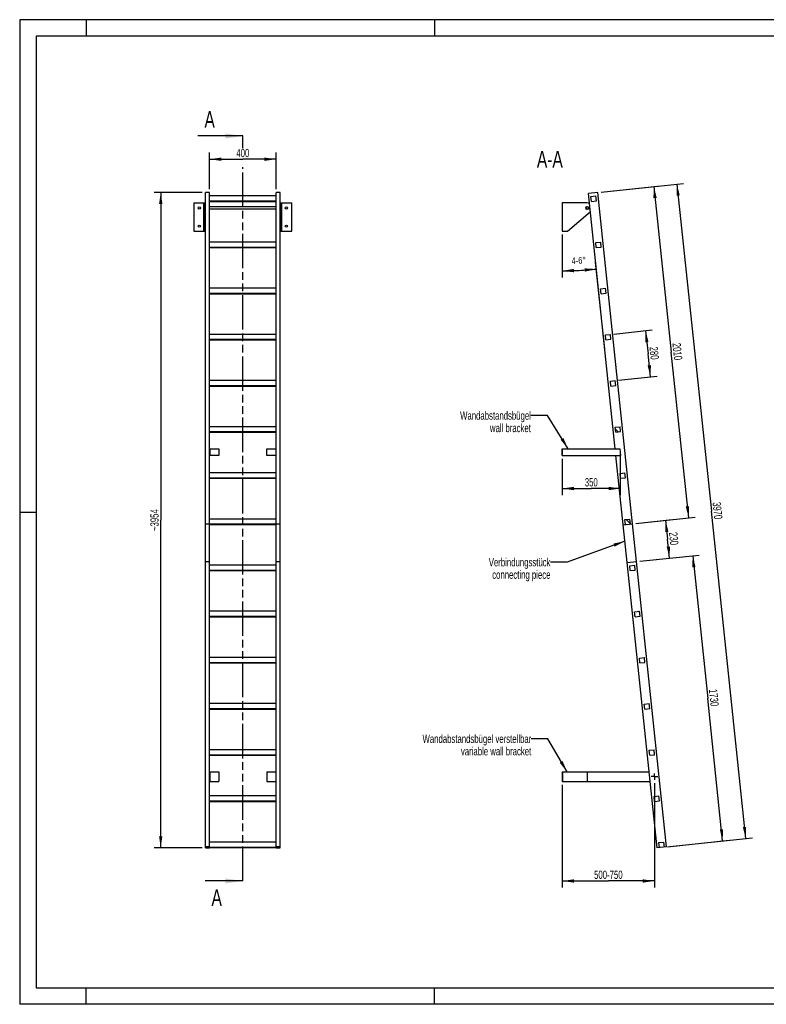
# Model space of a CAD drawing. Header units: millimetres. Extents: x 0 to 8400, y 0 to 5940.
# Tile 1 of 2: x 0 to 4501, y 0 to 5940. Entities that reach past the tile are written whole.
import ezdxf

# ---------------------------------------------------------------- set-up
doc = ezdxf.new("R2010")
doc.units = ezdxf.units.MM
doc.header["$LTSCALE"] = 462
doc.linetypes.add('CENTER', pattern=[0.6, 0.375, -0.075, 0.075, -0.075])
doc.linetypes.add('PHANTOM', pattern=[0.8, 0.45, -0.05, 0.1, -0.05, 0.1, -0.05])
doc.layers.get('0').update_dxf_attribs({"linetype": 'CONTINUOUS'})
for name, color, linetype in [('005_AXIS', 7, 'CONTINUOUS'), ('050_DIMENSIONING', 7, 'CONTINUOUS'), ('053_NOTES', 7, 'CONTINUOUS'), ('HATCHING_BL0', 7, 'CONTINUOUS')]:
    doc.layers.add(name, color=color, linetype=linetype)
doc.styles.get("Standard").update_dxf_attribs({"font": 'txt', "width": 0.7})
doc.dimstyles.new('DIMSTYLE_1', dxfattribs={"dimtxt": 50, "dimasz": 70, "dimexe": 2, "dimexo": 1, "dimtad": 1, "dimdec": 1, "dimtxsty": 'Standard', "dimblk": '_FILLED', "dimblk1": '_FILLED', "dimblk2": '_FILLED', "dimcen": 0.09, "dimazin": 2, "dimtp": 0.5, "dimtm": 0.5, "dimtfac": 1, "dimtdec": 1, "dimtofl": 0, "dimtmove": 0, "dimatfit": 3, "dimldrblk": '_FILLED', "dimfxl": 1, "dimtolj": 1, "dimarcsym": 0})
doc.dimstyles.new('DIMSTYLE_2', dxfattribs={"dimtxt": 40, "dimasz": 70, "dimexe": 2, "dimexo": 1, "dimgap": 2, "dimtad": 1, "dimdec": 1, "dimtxsty": 'Standard', "dimblk": '_FILLED', "dimblk1": '_FILLED', "dimblk2": '_FILLED', "dimcen": 0.09, "dimazin": 2, "dimtp": 0.5, "dimtm": 0.5, "dimtfac": 1, "dimtdec": 1, "dimtofl": 0, "dimtmove": 0, "dimatfit": 3, "dimldrblk": '_FILLED', "dimfxl": 1, "dimtolj": 1, "dimarcsym": 0})
doc.dimstyles.new('DIMSTYLE_3', dxfattribs={"dimtxt": 50, "dimasz": 70, "dimexe": 2, "dimexo": 1, "dimtad": 1, "dimdec": 1, "dimtxsty": 'Standard', "dimblk": '_FILLED', "dimblk1": '_FILLED', "dimblk2": '_FILLED', "dimcen": 0.09, "dimazin": 2, "dimtp": 2, "dimtm": 2, "dimtfac": 1, "dimtdec": 1, "dimtofl": 0, "dimtmove": 0, "dimatfit": 3, "dimldrblk": '_FILLED', "dimfxl": 1, "dimtolj": 1, "dimarcsym": 0})
doc.dimstyles.new('DIMSTYLE_4', dxfattribs={"dimtxt": 50, "dimasz": 70, "dimexe": 2, "dimexo": 1, "dimtad": 1, "dimdec": 0, "dimtxsty": 'Standard', "dimblk": '_FILLED', "dimblk1": '_FILLED', "dimblk2": '_FILLED', "dimcen": 0.09, "dimazin": 2, "dimtp": 2, "dimtm": 2, "dimtfac": 1, "dimtdec": 0, "dimtofl": 0, "dimtmove": 0, "dimatfit": 3, "dimldrblk": '_FILLED', "dimfxl": 1, "dimtolj": 1, "dimarcsym": 0})
doc.dimstyles.new('DIMSTYLE_5', dxfattribs={"dimtxt": 50, "dimasz": 70, "dimexe": 2, "dimexo": 1, "dimtad": 1, "dimtxsty": 'Standard', "dimblk": '_FILLED', "dimblk1": '_FILLED', "dimblk2": '_FILLED', "dimcen": 0.09, "dimazin": 2, "dimtp": 0.5, "dimtm": 0.5, "dimtfac": 1, "dimtofl": 0, "dimtmove": 0, "dimatfit": 3, "dimldrblk": '_FILLED', "dimfxl": 1, "dimtolj": 1, "dimarcsym": 0})
doc.dimstyles.new('DIMSTYLE_6', dxfattribs={"dimtxt": 50, "dimasz": 70, "dimexe": 2, "dimexo": 1, "dimtad": 1, "dimtxsty": 'Standard', "dimblk": '_FILLED', "dimblk1": '_FILLED', "dimblk2": '_FILLED', "dimcen": 0.09, "dimazin": 2, "dimtp": 0.8, "dimtm": 0.8, "dimtfac": 1, "dimtofl": 0, "dimtmove": 0, "dimatfit": 3, "dimldrblk": '_FILLED', "dimfxl": 1, "dimtolj": 1, "dimarcsym": 0})
doc.dimstyles.new('DIMSTYLE_7', dxfattribs={"dimtxt": 50, "dimasz": 70, "dimexe": 2, "dimexo": 1, "dimtad": 1, "dimtxsty": 'Standard', "dimblk": '_FILLED', "dimblk1": '_FILLED', "dimblk2": '_FILLED', "dimcen": 0.09, "dimazin": 2, "dimtp": 1.2, "dimtm": 1.2, "dimtfac": 1, "dimtofl": 0, "dimtmove": 0, "dimatfit": 3, "dimldrblk": '_FILLED', "dimfxl": 1, "dimtolj": 1, "dimarcsym": 0})
doc.dimstyles.new('DIMSTYLE_8', dxfattribs={"dimtxt": 50, "dimasz": 70, "dimexe": 2, "dimexo": 1, "dimtad": 1, "dimtxsty": 'Standard', "dimblk": '_FILLED', "dimblk1": '_FILLED', "dimblk2": '_FILLED', "dimcen": 0.09, "dimazin": 2, "dimtp": 2, "dimtm": 2, "dimtfac": 1, "dimtofl": 0, "dimtmove": 0, "dimatfit": 3, "dimldrblk": '_FILLED', "dimfxl": 1, "dimtolj": 1, "dimarcsym": 0})
doc.dimstyles.new('DIMSTYLE_9', dxfattribs={"dimtxt": 50, "dimasz": 70, "dimexe": 2, "dimexo": 1, "dimtad": 1, "dimdec": 0, "dimtxsty": 'Standard', "dimblk": '_FILLED', "dimblk1": '_FILLED', "dimblk2": '_FILLED', "dimcen": 0.09, "dimazin": 2, "dimtp": 0.5, "dimtm": 0.5, "dimtfac": 1, "dimtdec": 0, "dimtofl": 0, "dimtmove": 0, "dimatfit": 3, "dimldrblk": '_FILLED', "dimfxl": 1, "dimtolj": 1, "dimarcsym": 0})
doc.dimstyles.get("Standard").update_dxf_attribs({"dimtxt": 50, "dimasz": 70, "dimexe": 2, "dimexo": 1, "dimtad": 1, "dimtxsty": 'Standard', "dimblk": '_FILLED', "dimblk1": '_FILLED', "dimblk2": '_FILLED', "dimcen": 0.09, "dimazin": 2, "dimtol": 1, "dimtp": 0.01, "dimtm": 0.01, "dimtfac": 1, "dimtofl": 0, "dimtmove": 0, "dimatfit": 3, "dimldrblk": '_FILLED', "dimfxl": 1, "dimtolj": 1, "dimarcsym": 0})

# ---------------------------------------------------------------- blocks, each defined once
blk = doc.blocks.new('_FILLED')
at = {"color": 0, "linetype": 'ByBlock'}
blk.add_solid([(0, 0), (-1, 0.143), (-1, -0.143)], dxfattribs=at)
blk = doc.blocks.new('*D2')
at = {"layer": '050_DIMENSIONING', "color": 2, "linetype": 'Continuous', "transparency": 16777216}
for p, q in [((1145.2, 4918.3), (1145.2, 5138.3)), ((1545.2, 4918.3), (1545.2, 5138.3)), ((1145.2, 5098.3), (1345.2, 5098.3)), ((1545.2, 5098.3), (1345.2, 5098.3))]:
    blk.add_line(p, q, dxfattribs=at)
at = {"layer": '050_DIMENSIONING', "color": 2, "linetype": 'Continuous', "transparency": 16777216, "xscale": 70, "yscale": 70, "zscale": 70, "rotation": 180}
blk.add_blockref('_FILLED', (1145.2, 5098.3), dxfattribs=at)
at = {"layer": '050_DIMENSIONING', "color": 2, "linetype": 'Continuous', "transparency": 16777216, "xscale": 70, "yscale": 70, "zscale": 70}
blk.add_blockref('_FILLED', (1545.2, 5098.3), dxfattribs=at)
at = {"layer": '050_DIMENSIONING', "color": 2, "linetype": 'Continuous', "transparency": 16777216, "insert": (1345.2, 5160.8), "char_height": 50, "width": 176.786, "attachment_point": 2, "line_spacing_factor": 0.9}
blk.add_mtext('400', dxfattribs=at)
blk = doc.blocks.new('*D3')
at = {"layer": '050_DIMENSIONING', "color": 2, "linetype": 'Continuous', "transparency": 16777216}
for p, q in [((3270.8, 4644.2), (3270.8, 4385)), ((3526.6, 3955), (3471.9, 4475.6))]:
    blk.add_line(p, q, dxfattribs=at)
for start, end in [(270, 273), (273, 276)]:
    blk.add_arc((3270.8, 6389.1), 1964.1, start, end, dxfattribs=at)
for points in [[(3340.6, 4436.3), (3270.8, 4425), (3341, 4416.3)], [(3407.2, 4419.7), (3476.1, 4435.8), (3405.5, 4439.7)]]:
    blk.add_solid(points, dxfattribs=at)
at = {"layer": '050_DIMENSIONING', "color": 2, "linetype": 'Continuous', "transparency": 16777216, "insert": (3369.4, 4507.6), "char_height": 40, "width": 177.143, "attachment_point": 2, "rotation": 3, "line_spacing_factor": 0.9}
blk.add_mtext('4-6\\fgdt;{\\W1.0;{\\fgdt;~}}', dxfattribs=at)
blk = doc.blocks.new('*D4')
at = {"layer": '050_DIMENSIONING', "color": 2, "linetype": 'Continuous', "transparency": 16777216}
for p, q in [((3504.7, 4900.3), (4001.9, 4952.6)), ((3962.2, 4948.4), (4169.7, 2974.3)), ((4377.1, 1000.2), (4169.7, 2974.3)), ((3919.7, 952.1), (4416.9, 1004.4))]:
    blk.add_line(p, q, dxfattribs=at)
at = {"layer": '050_DIMENSIONING', "color": 2, "linetype": 'Continuous', "transparency": 16777216, "xscale": 70, "yscale": 70, "zscale": 70}
for p, rotation in [((3962.2, 4948.4), 96), ((4377.1, 1000.2), 275.9999999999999)]:
    blk.add_blockref('_FILLED', p, dxfattribs=dict(at, rotation=rotation))
at = {"layer": '050_DIMENSIONING', "color": 2, "linetype": 'Continuous', "transparency": 16777216, "insert": (4231.8, 2980.8), "char_height": 50, "width": 230.357, "attachment_point": 2, "rotation": 276, "line_spacing_factor": 0.9}
blk.add_mtext('3970', dxfattribs=at)
blk = doc.blocks.new('*D5')
at = {"layer": '050_DIMENSIONING', "color": 2, "linetype": 'Continuous', "transparency": 16777216}
for p, q in [((1100.2, 4898.3), (810.2, 4898.3)), ((850.2, 4898.3), (850.2, 2921.1)), ((850.2, 944), (850.2, 2921.1)), ((1100.2, 944), (810.2, 944))]:
    blk.add_line(p, q, dxfattribs=at)
at = {"layer": '050_DIMENSIONING', "color": 2, "linetype": 'Continuous', "transparency": 16777216, "xscale": 70, "yscale": 70, "zscale": 70}
for p, rotation in [((850.2, 4898.3), 90), ((850.2, 944), 270)]:
    blk.add_blockref('_FILLED', p, dxfattribs=dict(at, rotation=rotation))
at = {"layer": '050_DIMENSIONING', "color": 2, "linetype": 'Continuous', "transparency": 16777216, "insert": (787.7, 2921.1), "char_height": 50, "width": 283.929, "attachment_point": 2, "rotation": 90, "line_spacing_factor": 0.9}
blk.add_mtext('~3954', dxfattribs=at)
blk = doc.blocks.new('*D6')
at = {"layer": '050_DIMENSIONING', "color": 2, "linetype": 'Continuous', "transparency": 16777216}
for p, q in [((3620.8, 3333.2), (3620.8, 3071.7)), ((3270.8, 3291.7), (3270.8, 3071.7)), ((3270.8, 3111.7), (3445.8, 3111.7)), ((3620.8, 3111.7), (3445.8, 3111.7))]:
    blk.add_line(p, q, dxfattribs=at)
at = {"layer": '050_DIMENSIONING', "color": 2, "linetype": 'Continuous', "transparency": 16777216, "xscale": 70, "yscale": 70, "zscale": 70, "rotation": 180}
blk.add_blockref('_FILLED', (3270.8, 3111.7), dxfattribs=at)
at = {"layer": '050_DIMENSIONING', "color": 2, "linetype": 'Continuous', "transparency": 16777216, "xscale": 70, "yscale": 70, "zscale": 70}
blk.add_blockref('_FILLED', (3620.8, 3111.7), dxfattribs=at)
at = {"layer": '050_DIMENSIONING', "color": 2, "linetype": 'Continuous', "transparency": 16777216, "insert": (3445.8, 3174.2), "char_height": 50, "width": 166.071, "attachment_point": 2, "line_spacing_factor": 0.9}
blk.add_mtext('350', dxfattribs=at)
blk = doc.blocks.new('*D7')
at = {"layer": '050_DIMENSIONING', "color": 2, "linetype": 'Continuous', "transparency": 16777216}
for p, q in [((3270.8, 1324.8), (3270.8, 756.5)), ((3826.6, 1333.3), (3826.6, 756.5)), ((3270.8, 756.5), (3270.8, 704)), ((3270.8, 744), (3548.7, 744)), ((3826.6, 744), (3548.7, 744)), ((3826.6, 756.5), (3826.6, 704))]:
    blk.add_line(p, q, dxfattribs=at)
at = {"layer": '050_DIMENSIONING', "color": 2, "linetype": 'Continuous', "transparency": 16777216, "xscale": 70, "yscale": 70, "zscale": 70, "rotation": 180}
blk.add_blockref('_FILLED', (3270.8, 744), dxfattribs=at)
at = {"layer": '050_DIMENSIONING', "color": 2, "linetype": 'Continuous', "transparency": 16777216, "xscale": 70, "yscale": 70, "zscale": 70}
blk.add_blockref('_FILLED', (3826.6, 744), dxfattribs=at)
at = {"layer": '050_DIMENSIONING', "color": 2, "linetype": 'Continuous', "transparency": 16777216, "insert": (3548.7, 806.5), "char_height": 50, "width": 396.429, "attachment_point": 2, "line_spacing_factor": 0.9}
blk.add_mtext('500-750\\P ', dxfattribs=at)
blk = doc.blocks.new('*D8')
at = {"layer": '050_DIMENSIONING', "color": 2, "linetype": 'Continuous', "transparency": 16777216}
for p, q in [((3738.8, 2672.6), (4096.9, 2710.2)), ((4057.1, 2706.1), (4147.5, 1845.8)), ((4237.9, 985.5), (4147.5, 1845.8)), ((3906.2, 950.7), (4277.7, 989.7))]:
    blk.add_line(p, q, dxfattribs=at)
at = {"layer": '050_DIMENSIONING', "color": 2, "linetype": 'Continuous', "transparency": 16777216, "xscale": 70, "yscale": 70, "zscale": 70}
for p, rotation in [((4057.1, 2706.1), 96), ((4237.9, 985.5), 275.9999999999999)]:
    blk.add_blockref('_FILLED', p, dxfattribs=dict(at, rotation=rotation))
at = {"layer": '050_DIMENSIONING', "color": 2, "linetype": 'Continuous', "transparency": 16777216, "insert": (4209.7, 1852.3), "char_height": 50, "width": 214.286, "attachment_point": 2, "rotation": 276, "line_spacing_factor": 0.9}
blk.add_mtext('1730', dxfattribs=at)
blk = doc.blocks.new('*D9')
at = {"layer": '050_DIMENSIONING', "color": 2, "linetype": 'Continuous', "transparency": 16777216}
for p, q in [((3504.7, 4900.3), (3862.7, 4938)), ((3822.9, 4933.8), (3928, 3934.3)), ((4033, 2934.8), (3928, 3934.3)), ((3714.8, 2901.4), (4072.8, 2939))]:
    blk.add_line(p, q, dxfattribs=at)
at = {"layer": '050_DIMENSIONING', "color": 2, "linetype": 'Continuous', "transparency": 16777216, "xscale": 70, "yscale": 70, "zscale": 70}
for p, rotation in [((3822.9, 4933.8), 96), ((4033, 2934.8), 275.9999999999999)]:
    blk.add_blockref('_FILLED', p, dxfattribs=dict(at, rotation=rotation))
at = {"layer": '050_DIMENSIONING', "color": 2, "linetype": 'Continuous', "transparency": 16777216, "insert": (3990.1, 3940.8), "char_height": 50, "width": 219.643, "attachment_point": 2, "rotation": 276, "line_spacing_factor": 0.9}
blk.add_mtext('2010', dxfattribs=at)
blk = doc.blocks.new('*D10')
at = {"layer": '050_DIMENSIONING', "color": 2, "linetype": 'Continuous', "transparency": 16777216}
for p, q in [((3714.8, 2901.3), (3933.6, 2924.3)), ((3893.8, 2920.1), (3905.8, 2805.8)), ((3917.8, 2691.5), (3905.8, 2805.8)), ((3738.8, 2672.7), (3957.6, 2695.7))]:
    blk.add_line(p, q, dxfattribs=at)
at = {"layer": '050_DIMENSIONING', "color": 2, "linetype": 'Continuous', "transparency": 16777216, "xscale": 70, "yscale": 70, "zscale": 70}
for p, rotation in [((3893.8, 2920.1), 96), ((3917.8, 2691.5), 275.9999999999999)]:
    blk.add_blockref('_FILLED', p, dxfattribs=dict(at, rotation=rotation))
at = {"layer": '050_DIMENSIONING', "color": 2, "linetype": 'Continuous', "transparency": 16777216, "insert": (3968, 2812.3), "char_height": 50, "width": 171.429, "attachment_point": 2, "rotation": 276, "line_spacing_factor": 0.9}
blk.add_mtext('230', dxfattribs=at)
blk = doc.blocks.new('*D11')
at = {"layer": '050_DIMENSIONING', "color": 2, "linetype": 'Continuous', "transparency": 16777216}
for p, q in [((3581.2, 4043.6), (3813.4, 4068.1)), ((3773.6, 4063.9), (3788.2, 3924.6)), ((3802.9, 3785.4), (3788.2, 3924.6)), ((3610.4, 3765.2), (3842.6, 3789.6))]:
    blk.add_line(p, q, dxfattribs=at)
at = {"layer": '050_DIMENSIONING', "color": 2, "linetype": 'Continuous', "transparency": 16777216, "xscale": 70, "yscale": 70, "zscale": 70}
for p, rotation in [((3773.6, 4063.9), 96), ((3802.9, 3785.4), 275.9999999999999)]:
    blk.add_blockref('_FILLED', p, dxfattribs=dict(at, rotation=rotation))
at = {"layer": '050_DIMENSIONING', "color": 2, "linetype": 'Continuous', "transparency": 16777216, "insert": (3850.4, 3931.2), "char_height": 50, "width": 176.786, "attachment_point": 2, "rotation": 276, "line_spacing_factor": 0.9}
blk.add_mtext('280', dxfattribs=at)
blk = doc.blocks.new('XSEC_FILLED')
at = {"color": 0, "linetype": 'ByBlock'}
blk.add_solid([(0, 0), (-1, 0.143), (-1, -0.143)], dxfattribs=at)
blk = doc.blocks.new('HATCHING_BL0', base_point=(1209.9, 2991.1))
at = {"layer": 'HATCHING_BL0', "color": 7, "linetype": 'PHANTOM'}
for p, q in [((1345.2, 5164.2), (1345.2, 5238.3)), ((1345.2, 744), (1345.2, 5049.3))]:
    blk.add_line(p, q, dxfattribs=at)
at = {"layer": 'HATCHING_BL0', "color": 7, "linetype": 'Continuous', "char_height": 100, "width": 128.571, "attachment_point": 1, "line_spacing_factor": 0.9}
for insert in [(1113.9, 5388.3), (1156.3, 694)]:
    blk.add_mtext('A', dxfattribs=dict(at, insert=insert))
at = {"layer": 'HATCHING_BL0', "color": 7, "linetype": 'Continuous'}
for points in [[(1345.2, 5238.3), (1074.6, 5238.3)], [(1345.2, 744), (1117.1, 744)]]:
    blk.add_leader(points, dimstyle='Standard', override={"dimasz": 105, "dimtad": 0, "dimldrblk": 'XSEC_FILLED'}, dxfattribs=at)

msp = doc.modelspace()

# ---------------------------------------------------------------- hatches: boundary and pattern name
at = {"linetype": 'Continuous'}
h = msp.add_hatch(dxfattribs=at)
h.set_pattern_fill('ANSI31', color=2, angle=90, style=0, pattern_type=2)
h.set_pattern_definition([(135, (3270.8, 4749.15), (-239.875, -239.875), [])])
edge = h.paths.add_edge_path()
edge.add_line((3886.347, 948.589), (3856.511, 945.454))
edge.add_line((3856.511, 945.454), (3853.375, 975.289))
edge.add_line((3853.375, 975.289), (3883.211, 978.425))
edge.add_line((3886.347, 948.589), (3883.211, 978.425))
edge = h.paths.add_edge_path()
edge.add_line((3446.759, 4843.979), (3443.623, 4873.815))
edge.add_line((3443.623, 4873.815), (3473.459, 4876.951))
edge.add_line((3476.595, 4847.115), (3473.459, 4876.951))
edge.add_line((3446.759, 4843.979), (3476.595, 4847.115))
edge = h.paths.add_edge_path()
edge.add_line((3476.027, 4565.513), (3472.891, 4595.349))
edge.add_line((3472.891, 4595.349), (3502.727, 4598.485))
edge.add_line((3505.863, 4568.649), (3502.727, 4598.485))
edge.add_line((3476.027, 4565.513), (3505.863, 4568.649))
edge = h.paths.add_edge_path()
edge.add_line((3505.295, 4287.047), (3502.159, 4316.883))
edge.add_line((3502.159, 4316.883), (3531.995, 4320.019))
edge.add_line((3535.131, 4290.183), (3531.995, 4320.019))
edge.add_line((3505.295, 4287.047), (3535.131, 4290.183))
edge = h.paths.add_edge_path()
edge.add_line((3534.563, 4008.581), (3531.427, 4038.417))
edge.add_line((3531.427, 4038.417), (3561.263, 4041.553))
edge.add_line((3564.399, 4011.717), (3561.263, 4041.553))
edge.add_line((3534.563, 4008.581), (3564.399, 4011.717))
edge = h.paths.add_edge_path()
edge.add_line((3563.831, 3730.115), (3560.695, 3759.951))
edge.add_line((3560.695, 3759.951), (3590.531, 3763.086))
edge.add_line((3593.667, 3733.251), (3590.531, 3763.086))
edge.add_line((3563.831, 3730.115), (3593.667, 3733.251))
edge = h.paths.add_edge_path()
edge.add_line((3593.099, 3451.649), (3589.963, 3481.484))
edge.add_line((3589.963, 3481.484), (3619.799, 3484.62))
edge.add_line((3622.935, 3454.785), (3619.799, 3484.62))
edge.add_line((3593.099, 3451.649), (3622.935, 3454.785))
edge = h.paths.add_edge_path()
edge.add_line((3622.367, 3173.183), (3619.231, 3203.018))
edge.add_line((3619.231, 3203.018), (3649.067, 3206.154))
edge.add_line((3652.203, 3176.318), (3649.067, 3206.154))
edge.add_line((3622.367, 3173.183), (3652.203, 3176.318))
edge = h.paths.add_edge_path()
edge.add_line((3651.635, 2894.717), (3648.499, 2924.552))
edge.add_line((3648.499, 2924.552), (3678.335, 2927.688))
edge.add_line((3681.471, 2897.852), (3678.335, 2927.688))
edge.add_line((3651.635, 2894.717), (3681.471, 2897.852))
edge = h.paths.add_edge_path()
edge.add_line((3680.903, 2616.25), (3677.767, 2646.086))
edge.add_line((3677.767, 2646.086), (3707.603, 2649.222))
edge.add_line((3710.739, 2619.386), (3707.603, 2649.222))
edge.add_line((3680.903, 2616.25), (3710.739, 2619.386))
edge = h.paths.add_edge_path()
edge.add_line((3710.171, 2337.784), (3707.035, 2367.62))
edge.add_line((3707.035, 2367.62), (3736.871, 2370.756))
edge.add_line((3740.007, 2340.92), (3736.871, 2370.756))
edge.add_line((3710.171, 2337.784), (3740.007, 2340.92))
edge = h.paths.add_edge_path()
edge.add_line((3739.439, 2059.318), (3736.303, 2089.154))
edge.add_line((3736.303, 2089.154), (3766.139, 2092.29))
edge.add_line((3769.275, 2062.454), (3766.139, 2092.29))
edge.add_line((3739.439, 2059.318), (3769.275, 2062.454))
edge = h.paths.add_edge_path()
edge.add_line((3768.707, 1780.852), (3765.571, 1810.688))
edge.add_line((3765.571, 1810.688), (3795.407, 1813.823))
edge.add_line((3798.543, 1783.988), (3795.407, 1813.823))
edge.add_line((3768.707, 1780.852), (3798.543, 1783.988))
edge = h.paths.add_edge_path()
edge.add_line((3797.975, 1502.386), (3794.839, 1532.222))
edge.add_line((3794.839, 1532.222), (3824.675, 1535.357))
edge.add_line((3827.811, 1505.522), (3824.675, 1535.357))
edge.add_line((3797.975, 1502.386), (3827.811, 1505.522))
edge = h.paths.add_edge_path()
edge.add_line((3827.243, 1223.92), (3824.107, 1253.755))
edge.add_line((3824.107, 1253.755), (3853.943, 1256.891))
edge.add_line((3857.079, 1227.056), (3853.943, 1256.891))
edge.add_line((3827.243, 1223.92), (3857.079, 1227.056))
edge = h.paths.add_edge_path()
edge.add_arc((3421.786, 4804.151), 7.5, 0, 180)
edge.add_arc((3421.786, 4804.151), 7.5, -180, 0)

# ---------------------------------------------------------------- linework, layer by layer
at = {"color": 3, "linetype": 'Continuous'}
for p, q in [((0, 5940), (0, 0)), ((8400, 5940), (0, 5940)), ((400, 5940), (400, 5840)), ((2500, 5940), (2500, 5840)), ((0, 2970), (100, 2970)), ((400, 0), (400, 100)), ((2500, 0), (2500, 100)), ((8400, 0), (0, 0))]:
    msp.add_line(p, q, dxfattribs=at)
at = {"color": 5, "linetype": 'Continuous'}
for p, q in [((100, 5840), (100, 100)), ((8300, 5840), (100, 5840)), ((100, 100), (8300, 100))]:
    msp.add_line(p, q, dxfattribs=at)
at = {"color": 7, "linetype": 'Continuous'}
for p, q in [((1120.154, 944.042), (1120.154, 4898.253)), ((1145.154, 4898.253), (1120.154, 4898.253)), ((1145.154, 948.589), (1145.154, 4898.253)), ((1545.154, 4876.951), (1145.154, 4876.951)), ((1545.154, 948.589), (1545.154, 4898.253)), ((1570.154, 4898.253), (1545.154, 4898.253)), ((1570.154, 944.042), (1570.154, 4898.253)), ((3484.795, 4898.253), (3428.107, 4892.294)), ((3443.623, 4873.815), (3473.459, 4876.951)), ((3446.759, 4843.979), (3443.623, 4873.815)), ((3476.595, 4847.115), (3473.459, 4876.951)), ((3694.897, 2899.263), (3484.795, 4898.253)), ((1050.154, 4834.151), (1115.154, 4834.151)), ((1109.154, 4664.151), (1109.154, 4834.151)), ((1115.154, 4664.151), (1115.154, 4834.151)), ((1145.154, 4847.115), (1545.154, 4847.115)), ((1145.154, 4843.979), (1545.154, 4843.979)), ((1575.154, 4664.151), (1575.154, 4834.151)), ((1575.154, 4834.151), (1640.154, 4834.151)), ((1581.154, 4664.151), (1581.154, 4834.151)), ((3421.786, 4834.151), (3270.786, 4834.151)), ((3446.759, 4843.979), (3476.595, 4847.115)), ((3302.402, 4664.151), (3439.891, 4780.175)), ((1050.154, 4664.151), (1115.154, 4664.151)), ((1575.154, 4664.151), (1640.154, 4664.151)), ((3270.786, 4664.151), (3302.402, 4664.151)), ((1545.154, 4598.485), (1145.154, 4598.485)), ((3472.891, 4595.349), (3502.727, 4598.485)), ((3476.027, 4565.513), (3472.891, 4595.349)), ((3505.863, 4568.649), (3502.727, 4598.485)), ((1145.154, 4568.649), (1545.154, 4568.649)), ((1145.154, 4565.513), (1545.154, 4565.513)), ((3476.027, 4565.513), (3505.863, 4568.649)), ((1545.154, 4320.019), (1145.154, 4320.019)), ((1145.154, 4290.183), (1545.154, 4290.183)), ((1145.154, 4287.047), (1545.154, 4287.047)), ((3502.159, 4316.883), (3531.995, 4320.019)), ((3505.295, 4287.047), (3502.159, 4316.883)), ((3505.295, 4287.047), (3535.131, 4290.183)), ((3535.131, 4290.183), (3531.995, 4320.019)), ((1545.154, 4041.553), (1145.154, 4041.553)), ((3531.427, 4038.417), (3561.263, 4041.553)), ((3564.399, 4011.717), (3561.263, 4041.553)), ((1145.154, 4011.717), (1545.154, 4011.717)), ((1145.154, 4008.581), (1545.154, 4008.581)), ((3534.563, 4008.581), (3531.427, 4038.417)), ((3534.563, 4008.581), (3564.399, 4011.717)), ((1545.154, 3763.086), (1145.154, 3763.086)), ((3560.695, 3759.951), (3590.531, 3763.086)), ((3563.831, 3730.115), (3560.695, 3759.951)), ((3593.667, 3733.251), (3590.531, 3763.086)), ((1145.154, 3733.251), (1545.154, 3733.251)), ((1145.154, 3730.115), (1545.154, 3730.115)), ((3563.831, 3730.115), (3593.667, 3733.251)), ((1545.154, 3484.62), (1145.154, 3484.62)), ((1145.154, 3454.785), (1545.154, 3454.785)), ((1145.154, 3451.649), (1545.154, 3451.649)), ((3589.963, 3481.484), (3619.799, 3484.62)), ((3593.099, 3451.649), (3589.963, 3481.484)), ((3593.099, 3451.649), (3622.935, 3454.785)), ((3622.935, 3454.785), (3619.799, 3484.62)), ((1147.154, 3351.73), (1200.154, 3351.73)), ((1200.154, 3351.73), (1200.154, 3311.73)), ((1490.154, 3311.73), (1490.154, 3351.73)), ((1490.154, 3351.73), (1543.154, 3351.73)), ((3270.786, 3311.73), (3270.786, 3351.73)), ((3270.786, 3351.73), (3618.684, 3351.73)), ((3272.786, 3311.73), (3272.786, 3351.73)), ((1200.154, 3311.73), (1147.154, 3311.73)), ((1543.154, 3311.73), (1490.154, 3311.73)), ((3270.786, 3311.73), (3622.888, 3311.73)), ((3638.209, 2893.305), (3594.231, 3311.73)), ((1545.154, 3206.154), (1145.154, 3206.154)), ((1145.154, 3176.318), (1545.154, 3176.318)), ((1145.154, 3173.183), (1545.154, 3173.183)), ((3619.231, 3203.018), (3649.067, 3206.154)), ((3622.367, 3173.183), (3619.231, 3203.018)), ((3622.367, 3173.183), (3652.203, 3176.318)), ((3652.203, 3176.318), (3649.067, 3206.154)), ((1545.154, 2927.688), (1145.154, 2927.688)), ((3648.499, 2924.552), (3678.335, 2927.688)), ((3651.635, 2894.717), (3648.499, 2924.552)), ((3681.471, 2897.852), (3678.335, 2927.688)), ((1120.154, 2899.263), (1145.154, 2899.263)), ((1120.154, 2899.164), (1145.154, 2899.164)), ((1145.154, 2897.852), (1545.154, 2897.852)), ((1145.154, 2894.717), (1545.154, 2894.717)), ((1545.154, 2899.263), (1570.154, 2899.263)), ((1545.154, 2899.164), (1570.154, 2899.164)), ((3638.209, 2893.305), (3694.897, 2899.263)), ((3638.22, 2893.206), (3694.907, 2899.164)), ((3662.24, 2664.665), (3638.22, 2893.206)), ((3718.928, 2670.623), (3694.907, 2899.164)), ((1120.154, 2670.623), (1145.154, 2670.623)), ((1120.154, 2670.523), (1145.154, 2670.523)), ((1545.154, 2649.222), (1145.154, 2649.222)), ((1145.154, 2619.386), (1545.154, 2619.386)), ((1145.154, 2616.25), (1545.154, 2616.25)), ((1545.154, 2670.623), (1570.154, 2670.623)), ((1545.154, 2670.523), (1570.154, 2670.523)), ((3662.24, 2664.665), (3718.928, 2670.623)), ((3662.251, 2664.565), (3718.938, 2670.523)), ((3843.085, 944.042), (3662.251, 2664.565)), ((3677.767, 2646.086), (3707.603, 2649.222)), ((3680.903, 2616.25), (3677.767, 2646.086)), ((3680.903, 2616.25), (3710.739, 2619.386)), ((3710.739, 2619.386), (3707.603, 2649.222)), ((3899.773, 950.001), (3718.938, 2670.523)), ((1545.154, 2370.756), (1145.154, 2370.756)), ((1145.154, 2340.92), (1545.154, 2340.92)), ((1145.154, 2337.784), (1545.154, 2337.784)), ((3707.035, 2367.62), (3736.871, 2370.756)), ((3710.171, 2337.784), (3707.035, 2367.62)), ((3710.171, 2337.784), (3740.007, 2340.92)), ((3740.007, 2340.92), (3736.871, 2370.756)), ((1545.154, 2092.29), (1145.154, 2092.29)), ((3736.303, 2089.154), (3766.139, 2092.29)), ((3739.439, 2059.318), (3736.303, 2089.154)), ((3769.275, 2062.454), (3766.139, 2092.29)), ((1145.154, 2062.454), (1545.154, 2062.454)), ((1145.154, 2059.318), (1545.154, 2059.318)), ((3739.439, 2059.318), (3769.275, 2062.454)), ((1545.154, 1813.823), (1145.154, 1813.823)), ((1145.154, 1783.988), (1545.154, 1783.988)), ((3765.571, 1810.688), (3795.407, 1813.823)), ((3768.707, 1780.852), (3765.571, 1810.688)), ((3768.707, 1780.852), (3798.543, 1783.988)), ((3798.543, 1783.988), (3795.407, 1813.823)), ((1145.154, 1780.852), (1545.154, 1780.852)), ((1545.154, 1535.357), (1145.154, 1535.357)), ((1145.154, 1505.522), (1545.154, 1505.522)), ((1145.154, 1502.386), (1545.154, 1502.386)), ((3794.839, 1532.222), (3824.675, 1535.357)), ((3797.975, 1502.386), (3794.839, 1532.222)), ((3797.975, 1502.386), (3827.811, 1505.522)), ((3827.811, 1505.522), (3824.675, 1535.357)), ((1145.154, 1401.83), (1200.154, 1401.83)), ((1147.154, 1401.83), (1147.154, 1344.83)), ((1200.154, 1401.83), (1200.154, 1344.83)), ((1490.154, 1401.83), (1545.154, 1401.83)), ((1490.154, 1401.83), (1490.154, 1344.83)), ((1543.154, 1401.83), (1543.154, 1344.83)), ((3270.786, 1401.83), (3794.969, 1401.83)), ((3270.786, 1401.83), (3270.786, 1344.83)), ((3272.786, 1401.83), (3272.786, 1344.83)), ((3420.786, 1401.83), (3420.786, 1344.83)), ((1145.154, 1344.83), (1200.154, 1344.83)), ((1490.154, 1344.83), (1545.154, 1344.83)), ((3270.786, 1344.83), (3800.96, 1344.83)), ((1545.154, 1256.891), (1145.154, 1256.891)), ((3824.107, 1253.755), (3853.943, 1256.891)), ((3827.243, 1223.92), (3824.107, 1253.755)), ((3857.079, 1227.056), (3853.943, 1256.891)), ((1145.154, 1227.056), (1545.154, 1227.056)), ((1145.154, 1223.92), (1545.154, 1223.92)), ((3827.243, 1223.92), (3857.079, 1227.056)), ((1545.154, 978.425), (1145.154, 978.425)), ((3853.375, 975.289), (3883.211, 978.425)), ((3856.511, 945.454), (3853.375, 975.289)), ((3886.347, 948.589), (3883.211, 978.425)), ((1145.154, 950.001), (1120.154, 950.001)), ((1120.154, 944.042), (1145.154, 944.042)), ((1145.154, 948.589), (1545.154, 948.589)), ((1145.154, 945.454), (1545.154, 945.454)), ((1145.154, 944.042), (1145.154, 945.454)), ((1570.154, 950.001), (1545.154, 950.001)), ((1545.154, 945.454), (1545.154, 944.042)), ((1545.154, 944.042), (1570.154, 944.042)), ((3899.773, 950.001), (3843.085, 944.042))]:
    msp.add_line(p, q, dxfattribs=at)
at = {"color": 9, "linetype": 'Continuous'}
for p, q in [((1115.154, 4781.224), (1109.154, 4781.224)), ((1581.154, 4781.224), (1575.154, 4781.224))]:
    msp.add_line(p, q, dxfattribs=at)
at = {"color": 7, "linetype": 'Continuous'}
msp.add_circle((3421.786, 4804.151), 7.5, dxfattribs=at)
msp.add_arc((3421.786, 4804.151), 30, 64.890895, 90, dxfattribs=at)
at = {"layer": '005_AXIS', "color": 7, "linetype": 'Continuous'}
for p, q in [((3590.027, 3351.73), (3428.107, 4892.294)), ((1050.154, 4834.151), (1050.154, 4664.151)), ((1120.154, 4811.651), (1115.154, 4811.651)), ((1545.154, 4811.651), (1145.154, 4811.651)), ((1575.154, 4811.651), (1570.154, 4811.651)), ((1640.154, 4664.151), (1640.154, 4834.151)), ((3270.786, 4834.151), (3270.786, 4664.151)), ((1120.154, 4796.651), (1115.154, 4796.651)), ((1545.154, 4796.651), (1145.154, 4796.651)), ((1575.154, 4796.651), (1570.154, 4796.651)), ((1145.154, 3351.73), (1147.154, 3351.73)), ((1147.154, 3351.73), (1147.154, 3311.73)), ((1543.154, 3351.73), (1543.154, 3311.73)), ((1545.154, 3351.73), (1543.154, 3351.73)), ((3618.684, 3351.73), (3622.888, 3311.73)), ((1145.154, 3311.73), (1147.154, 3311.73)), ((1545.154, 3311.73), (1543.154, 3311.73))]:
    msp.add_line(p, q, dxfattribs=at)
at = {"layer": '005_AXIS', "color": 7, "linetype": 'CENTER'}
for q in [(3806.622, 1373.33), (3826.622, 1393.33), (3846.622, 1373.33), (3826.622, 1353.33)]:
    msp.add_line((3826.622, 1373.33), q, dxfattribs=at)
at = {"layer": '005_AXIS', "color": 7, "linetype": 'Continuous'}
for centre, radius in [((3421.786, 4804.151), 9.25), ((1082.654, 4804.151), 6.5), ((1607.654, 4804.151), 6.5), ((1082.654, 4694.151), 6.5), ((1607.654, 4694.151), 6.5)]:
    msp.add_circle(centre, radius, dxfattribs=at)

# ---------------------------------------------------------------- block references
at = {"layer": 'HATCHING_BL0'}
msp.add_blockref('HATCHING_BL0', (1209.898, 2991.147), dxfattribs=at)

# ---------------------------------------------------------------- texts
at = {"layer": '053_NOTES', "color": 2, "linetype": 'Continuous', "attachment_point": 3, "line_spacing_factor": 0.9}
for s, insert, char_height, width in [('A-A', (3274.079, 5148.253), 100, 392.85714), ('Wandabstandsbügel\\Pwall bracket', (3081.889, 3576.73), 50, 945.35714), ('Verbindungsstück\\Pconnecting piece', (3199.821, 2691.919), 50, 843.57143), ('Wandabstandsbügel verstellbar\\Pvariable wall bracket', (3084.003, 1626.83), 50, 1540)]:
    msp.add_mtext(s, dxfattribs=dict(at, insert=insert, char_height=char_height, width=width))

# ---------------------------------------------------------------- dimensions: what is measured, and where the dimension line sits
at = {"layer": '050_DIMENSIONING', "color": 2, "linetype": 'Continuous'}
for base, p1, p2, dimstyle, picture, middle in [((1545.154, 5098.253), (1145.154, 4917.253), (1545.154, 4917.253), 'DIMSTYLE_1', '*D2', (1338.011, 5098.253)), ((3620.786, 3111.73), (3270.786, 3292.73), (3620.786, 3334.156), 'DIMSTYLE_5', '*D6', (3438.643, 3111.73))]:
    dim = msp.add_linear_dim(base=base, p1=p1, p2=p2, dimstyle=dimstyle, dxfattribs=at)
    dim.commit()
    dim.dimension.update_dxf_attribs({"geometry": picture, "text_midpoint": middle, "dimtype": 160})
for base, p1, p2, angle, dimstyle, picture, middle in [((3962.165, 4948.426), (3918.669, 951.987), (3503.691, 4900.239), 96, 'DIMSTYLE_3', '*D4', (4168.908, 2981.404)), ((3822.932, 4933.792), (3713.793, 2901.25), (3503.691, 4900.239), 96, 'DIMSTYLE_8', '*D9', (3927.237, 3941.401)), ((3773.593, 4063.869), (3609.427, 3765.072), (3580.159, 4043.539), 96, 'DIMSTYLE_5', '*D11', (3787.481, 3931.74)), ((3893.812, 2920.07), (3737.824, 2672.609), (3713.803, 2901.15), 96, 'DIMSTYLE_9', '*D10', (3905.075, 2812.903)), ((4237.91, 985.54), (3737.834, 2672.51), (3905.242, 950.575), 276, 'DIMSTYLE_7', '*D8', (4146.746, 1852.905))]:
    dim = msp.add_linear_dim(base=base, p1=p1, p2=p2, angle=angle, dimstyle=dimstyle, dxfattribs=at)
    dim.commit()
    dim.dimension.update_dxf_attribs({"geometry": picture, "text_midpoint": middle, "dimtype": 160})
dim = msp.add_linear_dim(base=(850.154, 944.042), p1=(1101.154, 4898.253), p2=(1101.154, 944.042), angle=270, text='~<>', dimstyle='DIMSTYLE_4', dxfattribs=at)
dim.commit()
dim.dimension.update_dxf_attribs({"geometry": '*D5', "text_midpoint": (850.154, 2921.147), "dimtype": 160})
dim = msp.add_angular_dim_2l(base=(3373.578, 4427.704), line1=((3270.786, 4664.792), (3270.786, 4645.151)), line2=((3524.465, 3975.505), (3526.518, 3955.972)), text='4-<>', dimstyle='DIMSTYLE_2', dxfattribs=at)
dim.commit()
dim.dimension.update_dxf_attribs({"geometry": '*D3', "text_midpoint": (3373.578, 4427.704), "dimtype": 162})
dim = msp.add_linear_dim(base=(3826.622, 744.042), p1=(3270.786, 1325.83), p2=(3826.622, 1334.33), text='500-750\\P ', dimstyle='DIMSTYLE_6', dxfattribs=at)
dim.commit()
dim.dimension.update_dxf_attribs({"geometry": '*D7', "text_midpoint": (3548.704, 744.042), "dimtype": 160})

# ---------------------------------------------------------------- leaders
at = {"layer": '053_NOTES', "color": 2, "linetype": 'Continuous', "annotation_type": 0, "has_hookline": 1, "hookline_direction": 1}
for points, text_width in [([(3306.107, 3351.73), (3181.889, 3551.73), (3081.889, 3551.73)], 578.176), ([(3648.646, 2794.004), (3299.821, 2666.919), (3199.821, 2666.919)], 537.292), ([(3299.595, 1401.83), (3184.003, 1601.83), (3084.003, 1601.83)], 963.2)]:
    msp.add_leader(points, dimstyle='Standard', override={"dimtad": 0}, dxfattribs=dict(at, text_width=text_width))

doc.saveas('drawing.dxf')
